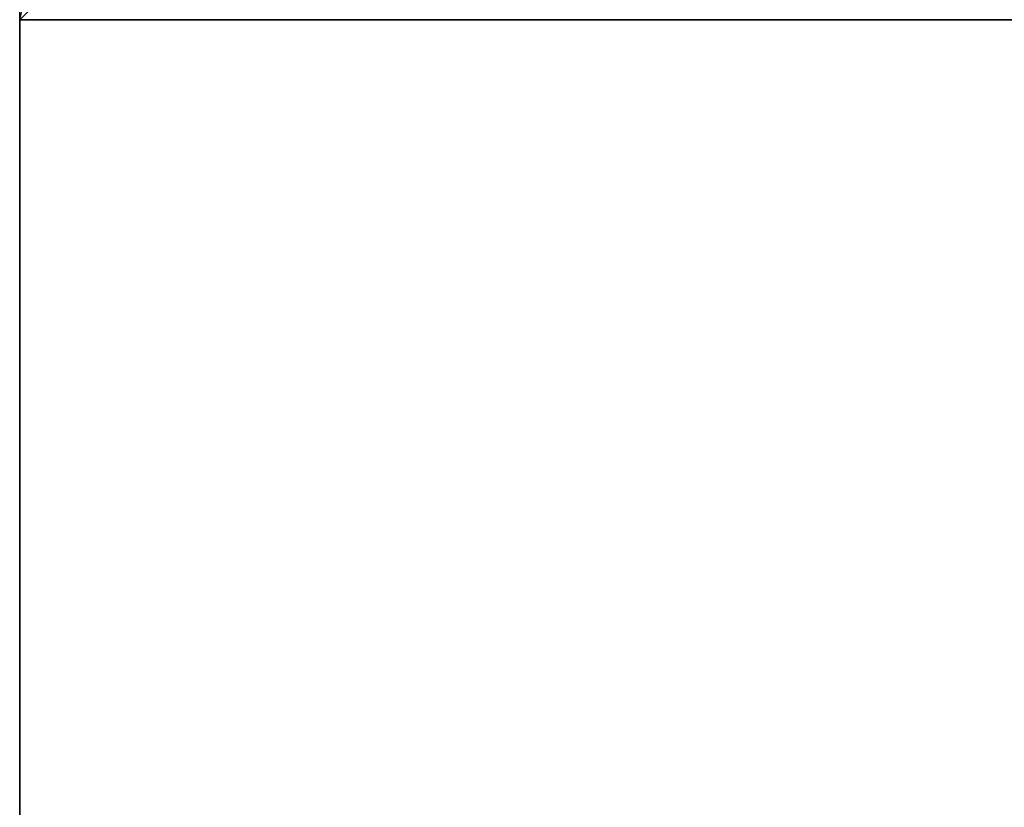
# Model space of a CAD drawing. Header units: millimetres. Extents: x -20752 to 25871, y -10337 to 36791.
# Tile 181 of 256: x 0 to 0.0996, y 239.0157 to 239.0954. Entities that reach past the tile are written whole.
import ezdxf

# ---------------------------------------------------------------- set-up
doc = ezdxf.new("R2010")
doc.units = ezdxf.units.MM
for name, color, linetype, lineweight in [('Top Dimensions', 4, 'Continuous', 35), ('Top Dimensions @ 0.01', 4, 'Continuous', 35), ('Top Dimensions @ 0.1', 4, 'Continuous', 35), ('Top Dimensions @ 1 (1)', 4, 'Continuous', 35), ('Top Dimensions @ 1 (2)', 4, 'Continuous', 35), ('Top Dimensions @ 10', 4, 'Continuous', 35), ('Top Dimensions @ 100', 4, 'Continuous', 35), ('Top Dimensions @ 12', 4, 'Continuous', 35), ('Top Dimensions @ 1536', 4, 'Continuous', 35), ('Top Dimensions @ 16 (1)', 4, 'Continuous', 35), ('Top Dimensions @ 192', 4, 'Continuous', 35), ('Top Dimensions @ 2 (1)', 4, 'Continuous', 35), ('Top Dimensions @ 20', 4, 'Continuous', 35), ('Top Dimensions @ 24', 4, 'Continuous', 35), ('Top Dimensions @ 30', 4, 'Continuous', 35), ('Top Dimensions @ 384', 4, 'Continuous', 35), ('Top Dimensions @ 4 (1)', 4, 'Continuous', 35), ('Top Dimensions @ 40', 4, 'Continuous', 35), ('Top Dimensions @ 48', 4, 'Continuous', 35), ('Top Dimensions @ 5', 4, 'Continuous', 35), ('Top Dimensions @ 768', 4, 'Continuous', 35), ('Top Dimensions @ 8 (1)', 4, 'Continuous', 35), ('Top Dimensions @ 96', 4, 'Continuous', 35), ('Track Leg Frames', 4, 'Continuous', 35), ('Workstation - Top', 4, 'Continuous', 35)]:
    doc.layers.add(name, color=color, linetype=linetype, lineweight=lineweight)
doc.styles.add('Arial-1.500', font='txt', dxfattribs={"height": 1.5})
doc.dimstyles.new('Dim-Style 5', dxfattribs={"dimtxt": 0.18, "dimasz": 1, "dimexe": 0.5, "dimexo": 0, "dimgap": 1, "dimtad": 1, "dimdec": 0, "dimzin": 0, "dimdsep": 46, "dimtxsty": 'Arial-1.500', "dimblk": 'OBLIQUE', "dimcen": 0.09, "dimclrd": 4, "dimclre": 4, "dimclrt": 4, "dimadec": 0, "dimazin": 0, "dimtfac": 1, "dimtdec": 4, "dimtmove": 0, "dimatfit": 1, "dimfxl": 1, "dimfxlon": 1, "dimtolj": 1, "dimtzin": 0, "dimlwd": 35, "dimlwe": 35, "dimarcsym": 0})

# ---------------------------------------------------------------- blocks, each defined once
blk = doc.blocks.new('_Oblique')
at = {"color": 0, "linetype": 'ByBlock', "lineweight": -2}
blk.add_line((-0.5, -0.5), (0.5, 0.5), dxfattribs=at)
blk = doc.blocks.new('*D134')
at = {"layer": 'Defpoints', "color": 0}
for p in [(0, 239.095351), (2400, 239.095351), (2400, 138.768197)]:
    blk.add_point(p, dxfattribs=at)
at = {"layer": 'Top Dimensions', "color": 4, "linetype": 'Continuous', "lineweight": 35}
for p, q in [((0, 139.768197), (0, 138.268197)), ((2400, 139.768197), (2400, 138.268197)), ((0, 138.768197), (2400, 138.768197))]:
    blk.add_line(p, q, dxfattribs=at)
at = {"layer": 'Top Dimensions', "color": 4, "lineweight": 35, "rotation": 180}
blk.add_blockref('_Oblique', (0, 138.768197), dxfattribs=at)
at = {"layer": 'Top Dimensions', "color": 4, "lineweight": 35}
blk.add_blockref('_Oblique', (2400, 138.768197), dxfattribs=at)
at = {"layer": 'Top Dimensions', "color": 4, "insert": (1200, 140.533947), "char_height": 1.5, "attachment_point": 5, "style": 'Arial-1.500'}
blk.add_mtext('\\A1;2400', dxfattribs=at)
blk = doc.blocks.new('*D135')
at = {"layer": 'Defpoints', "color": 0}
for p in [(0, 239.095351), (2400, 239.095351), (2400, 138.768197)]:
    blk.add_point(p, dxfattribs=at)
at = {"layer": 'Top Dimensions', "color": 4, "linetype": 'Continuous', "lineweight": 35}
for p, q in [((0, 150.768197), (0, 132.768197)), ((2400, 150.768197), (2400, 132.768197)), ((0, 138.768197), (2400, 138.768197))]:
    blk.add_line(p, q, dxfattribs=at)
at = {"layer": 'Top Dimensions', "color": 4, "lineweight": 35, "xscale": 12, "yscale": 12, "zscale": 12, "rotation": 180}
blk.add_blockref('_Oblique', (0, 138.768197), dxfattribs=at)
at = {"layer": 'Top Dimensions', "color": 4, "lineweight": 35, "xscale": 12, "yscale": 12, "zscale": 12}
blk.add_blockref('_Oblique', (2400, 138.768197), dxfattribs=at)
at = {"layer": 'Top Dimensions', "color": 4, "insert": (1200, 159.957197), "char_height": 18, "attachment_point": 5, "style": 'Arial-1.500'}
blk.add_mtext('\\A1;2400', dxfattribs=at)
blk = doc.blocks.new('*D136')
at = {"layer": 'Defpoints', "color": 0}
for p in [(0, 239.095351), (2400, 239.095351), (2400, 138.768197)]:
    blk.add_point(p, dxfattribs=at)
at = {"layer": 'Top Dimensions', "color": 4, "linetype": 'Continuous', "lineweight": 35}
for p, q in [((0, 139.768197), (0, 138.268197)), ((2400, 139.768197), (2400, 138.268197)), ((0, 138.768197), (2400, 138.768197))]:
    blk.add_line(p, q, dxfattribs=at)
at = {"layer": 'Top Dimensions', "color": 4, "lineweight": 35, "rotation": 180}
blk.add_blockref('_Oblique', (0, 138.768197), dxfattribs=at)
at = {"layer": 'Top Dimensions', "color": 4, "lineweight": 35}
blk.add_blockref('_Oblique', (2400, 138.768197), dxfattribs=at)
at = {"layer": 'Top Dimensions', "color": 4, "insert": (1200, 140.533947), "char_height": 1.5, "attachment_point": 5, "style": 'Arial-1.500'}
blk.add_mtext('\\A1;2400', dxfattribs=at)
blk = doc.blocks.new('*D137')
at = {"layer": 'Defpoints', "color": 0}
for p in [(0, 239.095351), (2400, 239.095351), (2400, 138.768197)]:
    blk.add_point(p, dxfattribs=at)
at = {"layer": 'Top Dimensions', "color": 4, "linetype": 'Continuous', "lineweight": 35}
for p, q in [((0, 146.768197), (0, 134.768197)), ((2400, 146.768197), (2400, 134.768197)), ((0, 138.768197), (2400, 138.768197))]:
    blk.add_line(p, q, dxfattribs=at)
at = {"layer": 'Top Dimensions', "color": 4, "lineweight": 35, "xscale": 8, "yscale": 8, "zscale": 8, "rotation": 180}
blk.add_blockref('_Oblique', (0, 138.768197), dxfattribs=at)
at = {"layer": 'Top Dimensions', "color": 4, "lineweight": 35, "xscale": 8, "yscale": 8, "zscale": 8}
blk.add_blockref('_Oblique', (2400, 138.768197), dxfattribs=at)
at = {"layer": 'Top Dimensions', "color": 4, "insert": (1200, 152.894197), "char_height": 12, "attachment_point": 5, "style": 'Arial-1.500'}
blk.add_mtext('\\A1;2400', dxfattribs=at)
blk = doc.blocks.new('*D138')
at = {"layer": 'Defpoints', "color": 0}
for p in [(0, 239.095351), (2400, 239.095351), (2400, 138.768197)]:
    blk.add_point(p, dxfattribs=at)
at = {"layer": 'Top Dimensions', "color": 4, "linetype": 'Continuous', "lineweight": 35}
for p, q in [((0, 239.095351), (0, -629.231803)), ((2400, 239.095351), (2400, -629.231803)), ((0, 138.768197), (-1536, 138.768197)), ((0, 138.768197), (2400, 138.768197)), ((2400, 138.768197), (13910.784, 138.768197))]:
    blk.add_line(p, q, dxfattribs=at)
at = {"layer": 'Top Dimensions', "color": 4, "lineweight": 35, "xscale": 1536, "yscale": 1536, "zscale": 1536}
blk.add_blockref('_Oblique', (0, 138.768197), dxfattribs=at)
at = {"layer": 'Top Dimensions', "color": 4, "lineweight": 35, "xscale": 1536, "yscale": 1536, "zscale": 1536, "rotation": 180}
blk.add_blockref('_Oblique', (2400, 138.768197), dxfattribs=at)
at = {"layer": 'Top Dimensions', "color": 4, "insert": (10459.392, 2850.960197), "char_height": 2304, "attachment_point": 5, "style": 'Arial-1.500'}
blk.add_mtext('\\A1;2400', dxfattribs=at)
blk = doc.blocks.new('*D139')
at = {"layer": 'Defpoints', "color": 0}
for p in [(0, 239.095351), (2400, 239.095351), (2400, 138.768197)]:
    blk.add_point(p, dxfattribs=at)
at = {"layer": 'Top Dimensions', "color": 4, "linetype": 'Continuous', "lineweight": 35}
for p, q in [((0, 239.095351), (0, 42.768197)), ((2400, 239.095351), (2400, 42.768197)), ((0, 138.768197), (2400, 138.768197))]:
    blk.add_line(p, q, dxfattribs=at)
at = {"layer": 'Top Dimensions', "color": 4, "lineweight": 35, "xscale": 192, "yscale": 192, "zscale": 192, "rotation": 180}
blk.add_blockref('_Oblique', (0, 138.768197), dxfattribs=at)
at = {"layer": 'Top Dimensions', "color": 4, "lineweight": 35, "xscale": 192, "yscale": 192, "zscale": 192}
blk.add_blockref('_Oblique', (2400, 138.768197), dxfattribs=at)
at = {"layer": 'Top Dimensions', "color": 4, "insert": (1200, 477.792197), "char_height": 288, "attachment_point": 5, "style": 'Arial-1.500'}
blk.add_mtext('\\A1;2400', dxfattribs=at)
blk = doc.blocks.new('*D140')
at = {"layer": 'Defpoints', "color": 0}
for p in [(0, 239.095351), (2400, 239.095351), (2400, 138.768197)]:
    blk.add_point(p, dxfattribs=at)
at = {"layer": 'Top Dimensions', "color": 4, "linetype": 'Continuous', "lineweight": 35}
for p, q in [((0, 162.768197), (0, 126.768197)), ((2400, 162.768197), (2400, 126.768197)), ((0, 138.768197), (2400, 138.768197))]:
    blk.add_line(p, q, dxfattribs=at)
at = {"layer": 'Top Dimensions', "color": 4, "lineweight": 35, "xscale": 24, "yscale": 24, "zscale": 24, "rotation": 180}
blk.add_blockref('_Oblique', (0, 138.768197), dxfattribs=at)
at = {"layer": 'Top Dimensions', "color": 4, "lineweight": 35, "xscale": 24, "yscale": 24, "zscale": 24}
blk.add_blockref('_Oblique', (2400, 138.768197), dxfattribs=at)
at = {"layer": 'Top Dimensions', "color": 4, "insert": (1200, 181.146197), "char_height": 36, "attachment_point": 5, "style": 'Arial-1.500'}
blk.add_mtext('\\A1;2400', dxfattribs=at)
blk = doc.blocks.new('*D141')
at = {"layer": 'Defpoints', "color": 0}
for p in [(0, 239.095351), (2400, 239.095351), (2400, 138.768197)]:
    blk.add_point(p, dxfattribs=at)
at = {"layer": 'Top Dimensions', "color": 4, "linetype": 'Continuous', "lineweight": 35}
for p, q in [((0, 239.095351), (0, -53.231803)), ((2400, 239.095351), (2400, -53.231803)), ((0, 138.768197), (-384, 138.768197)), ((0, 138.768197), (2400, 138.768197)), ((2400, 138.768197), (5277.696, 138.768197))]:
    blk.add_line(p, q, dxfattribs=at)
at = {"layer": 'Top Dimensions', "color": 4, "lineweight": 35, "xscale": 384, "yscale": 384, "zscale": 384}
blk.add_blockref('_Oblique', (0, 138.768197), dxfattribs=at)
at = {"layer": 'Top Dimensions', "color": 4, "lineweight": 35, "xscale": 384, "yscale": 384, "zscale": 384, "rotation": 180}
blk.add_blockref('_Oblique', (2400, 138.768197), dxfattribs=at)
at = {"layer": 'Top Dimensions', "color": 4, "insert": (4414.848, 816.816197), "char_height": 576, "attachment_point": 5, "style": 'Arial-1.500'}
blk.add_mtext('\\A1;2400', dxfattribs=at)
blk = doc.blocks.new('*D142')
at = {"layer": 'Defpoints', "color": 0}
for p in [(0, 239.095351), (2400, 239.095351), (2400, 138.768197)]:
    blk.add_point(p, dxfattribs=at)
at = {"layer": 'Top Dimensions', "color": 4, "linetype": 'Continuous', "lineweight": 35}
for p, q in [((0, 186.768197), (0, 114.768197)), ((2400, 186.768197), (2400, 114.768197)), ((0, 138.768197), (2400, 138.768197))]:
    blk.add_line(p, q, dxfattribs=at)
at = {"layer": 'Top Dimensions', "color": 4, "lineweight": 35, "xscale": 48, "yscale": 48, "zscale": 48, "rotation": 180}
blk.add_blockref('_Oblique', (0, 138.768197), dxfattribs=at)
at = {"layer": 'Top Dimensions', "color": 4, "lineweight": 35, "xscale": 48, "yscale": 48, "zscale": 48}
blk.add_blockref('_Oblique', (2400, 138.768197), dxfattribs=at)
at = {"layer": 'Top Dimensions', "color": 4, "insert": (1200, 223.524197), "char_height": 72, "attachment_point": 5, "style": 'Arial-1.500'}
blk.add_mtext('\\A1;2400', dxfattribs=at)
blk = doc.blocks.new('*D143')
at = {"layer": 'Defpoints', "color": 0}
for p in [(0, 239.095351), (2400, 239.095351), (2400, 138.768197)]:
    blk.add_point(p, dxfattribs=at)
at = {"layer": 'Top Dimensions', "color": 4, "linetype": 'Continuous', "lineweight": 35}
for p, q in [((0, 239.095351), (0, -245.231803)), ((2400, 239.095351), (2400, -245.231803)), ((0, 138.768197), (-768, 138.768197)), ((0, 138.768197), (2400, 138.768197)), ((2400, 138.768197), (8155.392, 138.768197))]:
    blk.add_line(p, q, dxfattribs=at)
at = {"layer": 'Top Dimensions', "color": 4, "lineweight": 35, "xscale": 768, "yscale": 768, "zscale": 768}
blk.add_blockref('_Oblique', (0, 138.768197), dxfattribs=at)
at = {"layer": 'Top Dimensions', "color": 4, "lineweight": 35, "xscale": 768, "yscale": 768, "zscale": 768, "rotation": 180}
blk.add_blockref('_Oblique', (2400, 138.768197), dxfattribs=at)
at = {"layer": 'Top Dimensions', "color": 4, "insert": (6429.696, 1494.864197), "char_height": 1152, "attachment_point": 5, "style": 'Arial-1.500'}
blk.add_mtext('\\A1;2400', dxfattribs=at)
blk = doc.blocks.new('*D144')
at = {"layer": 'Defpoints', "color": 0}
for p in [(0, 239.095351), (2400, 239.095351), (2400, 138.768197)]:
    blk.add_point(p, dxfattribs=at)
at = {"layer": 'Top Dimensions', "color": 4, "linetype": 'Continuous', "lineweight": 35}
for p, q in [((0, 234.768197), (0, 90.768197)), ((2400, 234.768197), (2400, 90.768197)), ((0, 138.768197), (2400, 138.768197))]:
    blk.add_line(p, q, dxfattribs=at)
at = {"layer": 'Top Dimensions', "color": 4, "lineweight": 35, "xscale": 96, "yscale": 96, "zscale": 96, "rotation": 180}
blk.add_blockref('_Oblique', (0, 138.768197), dxfattribs=at)
at = {"layer": 'Top Dimensions', "color": 4, "lineweight": 35, "xscale": 96, "yscale": 96, "zscale": 96}
blk.add_blockref('_Oblique', (2400, 138.768197), dxfattribs=at)
at = {"layer": 'Top Dimensions', "color": 4, "insert": (1200, 308.280197), "char_height": 144, "attachment_point": 5, "style": 'Arial-1.500'}
blk.add_mtext('\\A1;2400', dxfattribs=at)
blk = doc.blocks.new('*D145')
at = {"layer": 'Defpoints', "color": 0}
for p in [(0, 239.095351), (2400, 239.095351), (2400, 138.768197)]:
    blk.add_point(p, dxfattribs=at)
at = {"layer": 'Top Dimensions', "color": 4, "linetype": 'Continuous', "lineweight": 35}
for p, q in [((0, 138.778197), (0, 138.763197)), ((2400, 138.778197), (2400, 138.763197)), ((0, 138.768197), (2400, 138.768197))]:
    blk.add_line(p, q, dxfattribs=at)
at = {"layer": 'Top Dimensions', "color": 4, "lineweight": 35, "xscale": 0.01, "yscale": 0.01, "zscale": 0.01, "rotation": 180}
blk.add_blockref('_Oblique', (0, 138.768197), dxfattribs=at)
at = {"layer": 'Top Dimensions', "color": 4, "lineweight": 35, "xscale": 0.01, "yscale": 0.01, "zscale": 0.01}
blk.add_blockref('_Oblique', (2400, 138.768197), dxfattribs=at)
at = {"layer": 'Top Dimensions', "color": 4, "insert": (1200, 138.785855), "char_height": 0.015, "attachment_point": 5, "style": 'Arial-1.500'}
blk.add_mtext('\\A1;2400', dxfattribs=at)
blk = doc.blocks.new('*D146')
at = {"layer": 'Defpoints', "color": 0}
for p in [(0, 239.095351), (2400, 239.095351), (2400, 138.768197)]:
    blk.add_point(p, dxfattribs=at)
at = {"layer": 'Top Dimensions', "color": 4, "linetype": 'Continuous', "lineweight": 35}
for p, q in [((0, 138.868197), (0, 138.718197)), ((2400, 138.868197), (2400, 138.718197)), ((0, 138.768197), (2400, 138.768197))]:
    blk.add_line(p, q, dxfattribs=at)
at = {"layer": 'Top Dimensions', "color": 4, "lineweight": 35, "xscale": 0.1, "yscale": 0.1, "zscale": 0.1, "rotation": 180}
blk.add_blockref('_Oblique', (0, 138.768197), dxfattribs=at)
at = {"layer": 'Top Dimensions', "color": 4, "lineweight": 35, "xscale": 0.1, "yscale": 0.1, "zscale": 0.1}
blk.add_blockref('_Oblique', (2400, 138.768197), dxfattribs=at)
at = {"layer": 'Top Dimensions', "color": 4, "insert": (1200, 138.944772), "char_height": 0.15, "attachment_point": 5, "style": 'Arial-1.500'}
blk.add_mtext('\\A1;2400', dxfattribs=at)
blk = doc.blocks.new('*D147')
at = {"layer": 'Defpoints', "color": 0}
for p in [(0, 239.095351), (2400, 239.095351), (2400, 138.768197)]:
    blk.add_point(p, dxfattribs=at)
at = {"layer": 'Top Dimensions', "color": 4, "linetype": 'Continuous', "lineweight": 35}
for p, q in [((0, 148.768197), (0, 133.768197)), ((2400, 148.768197), (2400, 133.768197)), ((0, 138.768197), (2400, 138.768197))]:
    blk.add_line(p, q, dxfattribs=at)
at = {"layer": 'Top Dimensions', "color": 4, "lineweight": 35, "xscale": 10, "yscale": 10, "zscale": 10, "rotation": 180}
blk.add_blockref('_Oblique', (0, 138.768197), dxfattribs=at)
at = {"layer": 'Top Dimensions', "color": 4, "lineweight": 35, "xscale": 10, "yscale": 10, "zscale": 10}
blk.add_blockref('_Oblique', (2400, 138.768197), dxfattribs=at)
at = {"layer": 'Top Dimensions', "color": 4, "insert": (1200, 156.425697), "char_height": 15, "attachment_point": 5, "style": 'Arial-1.500'}
blk.add_mtext('\\A1;2400', dxfattribs=at)
blk = doc.blocks.new('*D148')
at = {"layer": 'Defpoints', "color": 0}
for p in [(0, 239.095351), (2400, 239.095351), (2400, 138.768197)]:
    blk.add_point(p, dxfattribs=at)
at = {"layer": 'Top Dimensions', "color": 4, "linetype": 'Continuous', "lineweight": 35}
for p, q in [((0, 238.768197), (0, 88.768197)), ((2400, 238.768197), (2400, 88.768197)), ((0, 138.768197), (2400, 138.768197))]:
    blk.add_line(p, q, dxfattribs=at)
at = {"layer": 'Top Dimensions', "color": 4, "lineweight": 35, "xscale": 100, "yscale": 100, "zscale": 100, "rotation": 180}
blk.add_blockref('_Oblique', (0, 138.768197), dxfattribs=at)
at = {"layer": 'Top Dimensions', "color": 4, "lineweight": 35, "xscale": 100, "yscale": 100, "zscale": 100}
blk.add_blockref('_Oblique', (2400, 138.768197), dxfattribs=at)
at = {"layer": 'Top Dimensions', "color": 4, "insert": (1200, 315.343197), "char_height": 150, "attachment_point": 5, "style": 'Arial-1.500'}
blk.add_mtext('\\A1;2400', dxfattribs=at)
blk = doc.blocks.new('*D149')
at = {"layer": 'Defpoints', "color": 0}
for p in [(0, 239.095351), (2400, 239.095351), (2400, 138.768197)]:
    blk.add_point(p, dxfattribs=at)
at = {"layer": 'Top Dimensions', "color": 4, "linetype": 'Continuous', "lineweight": 35}
for p, q in [((0, 154.768197), (0, 130.768197)), ((2400, 154.768197), (2400, 130.768197)), ((0, 138.768197), (2400, 138.768197))]:
    blk.add_line(p, q, dxfattribs=at)
at = {"layer": 'Top Dimensions', "color": 4, "lineweight": 35, "xscale": 16, "yscale": 16, "zscale": 16, "rotation": 180}
blk.add_blockref('_Oblique', (0, 138.768197), dxfattribs=at)
at = {"layer": 'Top Dimensions', "color": 4, "lineweight": 35, "xscale": 16, "yscale": 16, "zscale": 16}
blk.add_blockref('_Oblique', (2400, 138.768197), dxfattribs=at)
at = {"layer": 'Top Dimensions', "color": 4, "insert": (1200, 167.020197), "char_height": 24, "attachment_point": 5, "style": 'Arial-1.500'}
blk.add_mtext('\\A1;2400', dxfattribs=at)
blk = doc.blocks.new('*D150')
at = {"layer": 'Defpoints', "color": 0}
for p in [(0, 239.095351), (2400, 239.095351), (2400, 138.768197)]:
    blk.add_point(p, dxfattribs=at)
at = {"layer": 'Top Dimensions', "color": 4, "linetype": 'Continuous', "lineweight": 35}
for p, q in [((0, 140.768197), (0, 137.768197)), ((2400, 140.768197), (2400, 137.768197)), ((0, 138.768197), (2400, 138.768197))]:
    blk.add_line(p, q, dxfattribs=at)
at = {"layer": 'Top Dimensions', "color": 4, "lineweight": 35, "xscale": 2, "yscale": 2, "zscale": 2, "rotation": 180}
blk.add_blockref('_Oblique', (0, 138.768197), dxfattribs=at)
at = {"layer": 'Top Dimensions', "color": 4, "lineweight": 35, "xscale": 2, "yscale": 2, "zscale": 2}
blk.add_blockref('_Oblique', (2400, 138.768197), dxfattribs=at)
at = {"layer": 'Top Dimensions', "color": 4, "insert": (1200, 142.299697), "char_height": 3, "attachment_point": 5, "style": 'Arial-1.500'}
blk.add_mtext('\\A1;2400', dxfattribs=at)
blk = doc.blocks.new('*D151')
at = {"layer": 'Defpoints', "color": 0}
for p in [(0, 239.095351), (2400, 239.095351), (2400, 138.768197)]:
    blk.add_point(p, dxfattribs=at)
at = {"layer": 'Top Dimensions', "color": 4, "linetype": 'Continuous', "lineweight": 35}
for p, q in [((0, 158.768197), (0, 128.768197)), ((2400, 158.768197), (2400, 128.768197)), ((0, 138.768197), (2400, 138.768197))]:
    blk.add_line(p, q, dxfattribs=at)
at = {"layer": 'Top Dimensions', "color": 4, "lineweight": 35, "xscale": 20, "yscale": 20, "zscale": 20, "rotation": 180}
blk.add_blockref('_Oblique', (0, 138.768197), dxfattribs=at)
at = {"layer": 'Top Dimensions', "color": 4, "lineweight": 35, "xscale": 20, "yscale": 20, "zscale": 20}
blk.add_blockref('_Oblique', (2400, 138.768197), dxfattribs=at)
at = {"layer": 'Top Dimensions', "color": 4, "insert": (1200, 174.083197), "char_height": 30, "attachment_point": 5, "style": 'Arial-1.500'}
blk.add_mtext('\\A1;2400', dxfattribs=at)
blk = doc.blocks.new('*D152')
at = {"layer": 'Defpoints', "color": 0}
for p in [(0, 239.095351), (2400, 239.095351), (2400, 138.768197)]:
    blk.add_point(p, dxfattribs=at)
at = {"layer": 'Top Dimensions', "color": 4, "linetype": 'Continuous', "lineweight": 35}
for p, q in [((0, 168.768197), (0, 123.768197)), ((2400, 168.768197), (2400, 123.768197)), ((0, 138.768197), (2400, 138.768197))]:
    blk.add_line(p, q, dxfattribs=at)
at = {"layer": 'Top Dimensions', "color": 4, "lineweight": 35, "xscale": 30, "yscale": 30, "zscale": 30, "rotation": 180}
blk.add_blockref('_Oblique', (0, 138.768197), dxfattribs=at)
at = {"layer": 'Top Dimensions', "color": 4, "lineweight": 35, "xscale": 30, "yscale": 30, "zscale": 30}
blk.add_blockref('_Oblique', (2400, 138.768197), dxfattribs=at)
at = {"layer": 'Top Dimensions', "color": 4, "insert": (1200, 191.740697), "char_height": 45, "attachment_point": 5, "style": 'Arial-1.500'}
blk.add_mtext('\\A1;2400', dxfattribs=at)
blk = doc.blocks.new('*D153')
at = {"layer": 'Defpoints', "color": 0}
for p in [(0, 239.095351), (2400, 239.095351), (2400, 138.768197)]:
    blk.add_point(p, dxfattribs=at)
at = {"layer": 'Top Dimensions', "color": 4, "linetype": 'Continuous', "lineweight": 35}
for p, q in [((0, 142.768197), (0, 136.768197)), ((2400, 142.768197), (2400, 136.768197)), ((0, 138.768197), (2400, 138.768197))]:
    blk.add_line(p, q, dxfattribs=at)
at = {"layer": 'Top Dimensions', "color": 4, "lineweight": 35, "xscale": 4, "yscale": 4, "zscale": 4, "rotation": 180}
blk.add_blockref('_Oblique', (0, 138.768197), dxfattribs=at)
at = {"layer": 'Top Dimensions', "color": 4, "lineweight": 35, "xscale": 4, "yscale": 4, "zscale": 4}
blk.add_blockref('_Oblique', (2400, 138.768197), dxfattribs=at)
at = {"layer": 'Top Dimensions', "color": 4, "insert": (1200, 145.831197), "char_height": 6, "attachment_point": 5, "style": 'Arial-1.500'}
blk.add_mtext('\\A1;2400', dxfattribs=at)
blk = doc.blocks.new('*D154')
at = {"layer": 'Defpoints', "color": 0}
for p in [(0, 239.095351), (2400, 239.095351), (2400, 138.768197)]:
    blk.add_point(p, dxfattribs=at)
at = {"layer": 'Top Dimensions', "color": 4, "linetype": 'Continuous', "lineweight": 35}
for p, q in [((0, 178.768197), (0, 118.768197)), ((2400, 178.768197), (2400, 118.768197)), ((0, 138.768197), (2400, 138.768197))]:
    blk.add_line(p, q, dxfattribs=at)
at = {"layer": 'Top Dimensions', "color": 4, "lineweight": 35, "xscale": 40, "yscale": 40, "zscale": 40, "rotation": 180}
blk.add_blockref('_Oblique', (0, 138.768197), dxfattribs=at)
at = {"layer": 'Top Dimensions', "color": 4, "lineweight": 35, "xscale": 40, "yscale": 40, "zscale": 40}
blk.add_blockref('_Oblique', (2400, 138.768197), dxfattribs=at)
at = {"layer": 'Top Dimensions', "color": 4, "insert": (1200, 209.398197), "char_height": 60, "attachment_point": 5, "style": 'Arial-1.500'}
blk.add_mtext('\\A1;2400', dxfattribs=at)
blk = doc.blocks.new('*D155')
at = {"layer": 'Defpoints', "color": 0}
for p in [(0, 239.095351), (2400, 239.095351), (2400, 138.768197)]:
    blk.add_point(p, dxfattribs=at)
at = {"layer": 'Top Dimensions', "color": 4, "linetype": 'Continuous', "lineweight": 35}
for p, q in [((0, 143.768197), (0, 136.268197)), ((2400, 143.768197), (2400, 136.268197)), ((0, 138.768197), (2400, 138.768197))]:
    blk.add_line(p, q, dxfattribs=at)
at = {"layer": 'Top Dimensions', "color": 4, "lineweight": 35, "xscale": 5, "yscale": 5, "zscale": 5, "rotation": 180}
blk.add_blockref('_Oblique', (0, 138.768197), dxfattribs=at)
at = {"layer": 'Top Dimensions', "color": 4, "lineweight": 35, "xscale": 5, "yscale": 5, "zscale": 5}
blk.add_blockref('_Oblique', (2400, 138.768197), dxfattribs=at)
at = {"layer": 'Top Dimensions', "color": 4, "insert": (1200, 147.596947), "char_height": 7.5, "attachment_point": 5, "style": 'Arial-1.500'}
blk.add_mtext('\\A1;2400', dxfattribs=at)
blk = doc.blocks.new('*U1194')
at = {"layer": 'Top Dimensions @ 0.01'}
dim = blk.add_linear_dim(base=(2400, 138.768197), p1=(0, 239.095351), p2=(2400, 239.095351), dimstyle='Dim-Style 5', override={"dimscale": 0.01}, dxfattribs=at)
dim.commit()
dim.dimension.update_dxf_attribs({"geometry": '*D145', "text_midpoint": (1200, 138.785855)})
at = {"layer": 'Top Dimensions @ 0.1'}
dim = blk.add_linear_dim(base=(2400, 138.768197), p1=(0, 239.095351), p2=(2400, 239.095351), dimstyle='Dim-Style 5', override={"dimscale": 0.1}, dxfattribs=at)
dim.commit()
dim.dimension.update_dxf_attribs({"geometry": '*D146', "text_midpoint": (1200, 138.944772)})
at = {"layer": 'Top Dimensions @ 1 (1)'}
dim = blk.add_linear_dim(base=(2400, 138.768197), p1=(0, 239.095351), p2=(2400, 239.095351), dimstyle='Dim-Style 5', override={"dimscale": 1}, dxfattribs=at)
dim.commit()
dim.dimension.update_dxf_attribs({"geometry": '*D134', "text_midpoint": (1200, 140.533947)})
dim = blk.add_linear_dim(base=(2400, 138.768197), p1=(0, 239.095351), p2=(2400, 239.095351), dimstyle='Dim-Style 5', override={"dimscale": 1}, dxfattribs=at)
dim.commit()
dim.dimension.update_dxf_attribs({"geometry": '*D134', "text_midpoint": (1200, 140.533947)})
at = {"layer": 'Top Dimensions @ 1 (2)'}
dim = blk.add_linear_dim(base=(2400, 138.768197), p1=(0, 239.095351), p2=(2400, 239.095351), dimstyle='Dim-Style 5', override={"dimscale": 1}, dxfattribs=at)
dim.commit()
dim.dimension.update_dxf_attribs({"geometry": '*D136', "text_midpoint": (1200, 140.533947)})
at = {"layer": 'Top Dimensions @ 10'}
dim = blk.add_linear_dim(base=(2400, 138.768197), p1=(0, 239.095351), p2=(2400, 239.095351), dimstyle='Dim-Style 5', override={"dimscale": 10}, dxfattribs=at)
dim.commit()
dim.dimension.update_dxf_attribs({"geometry": '*D147', "text_midpoint": (1200, 156.425697)})
at = {"layer": 'Top Dimensions @ 100'}
dim = blk.add_linear_dim(base=(2400, 138.768197), p1=(0, 239.095351), p2=(2400, 239.095351), dimstyle='Dim-Style 5', override={"dimscale": 100}, dxfattribs=at)
dim.commit()
dim.dimension.update_dxf_attribs({"geometry": '*D148', "text_midpoint": (1200, 315.343197)})
at = {"layer": 'Top Dimensions @ 12'}
dim = blk.add_linear_dim(base=(2400, 138.768197), p1=(0, 239.095351), p2=(2400, 239.095351), dimstyle='Dim-Style 5', override={"dimscale": 12}, dxfattribs=at)
dim.commit()
dim.dimension.update_dxf_attribs({"geometry": '*D135', "text_midpoint": (1200, 159.957197)})
at = {"layer": 'Top Dimensions @ 1536'}
dim = blk.add_linear_dim(base=(2400, 138.768197), p1=(0, 239.095351), p2=(2400, 239.095351), dimstyle='Dim-Style 5', override={"dimscale": 1536}, dxfattribs=at)
dim.commit()
dim.dimension.update_dxf_attribs({"geometry": '*D138', "text_midpoint": (10459.392, 2850.960197)})
at = {"layer": 'Top Dimensions @ 16 (1)'}
dim = blk.add_linear_dim(base=(2400, 138.768197), p1=(0, 239.095351), p2=(2400, 239.095351), dimstyle='Dim-Style 5', override={"dimscale": 16}, dxfattribs=at)
dim.commit()
dim.dimension.update_dxf_attribs({"geometry": '*D149', "text_midpoint": (1200, 167.020197)})
at = {"layer": 'Top Dimensions @ 192'}
dim = blk.add_linear_dim(base=(2400, 138.768197), p1=(0, 239.095351), p2=(2400, 239.095351), dimstyle='Dim-Style 5', override={"dimscale": 192}, dxfattribs=at)
dim.commit()
dim.dimension.update_dxf_attribs({"geometry": '*D139', "text_midpoint": (1200, 477.792197)})
at = {"layer": 'Top Dimensions @ 2 (1)'}
dim = blk.add_linear_dim(base=(2400, 138.768197), p1=(0, 239.095351), p2=(2400, 239.095351), dimstyle='Dim-Style 5', override={"dimscale": 2}, dxfattribs=at)
dim.commit()
dim.dimension.update_dxf_attribs({"geometry": '*D150', "text_midpoint": (1200, 142.299697)})
at = {"layer": 'Top Dimensions @ 20'}
dim = blk.add_linear_dim(base=(2400, 138.768197), p1=(0, 239.095351), p2=(2400, 239.095351), dimstyle='Dim-Style 5', override={"dimscale": 20}, dxfattribs=at)
dim.commit()
dim.dimension.update_dxf_attribs({"geometry": '*D151', "text_midpoint": (1200, 174.083197)})
at = {"layer": 'Top Dimensions @ 24'}
dim = blk.add_linear_dim(base=(2400, 138.768197), p1=(0, 239.095351), p2=(2400, 239.095351), dimstyle='Dim-Style 5', override={"dimscale": 24}, dxfattribs=at)
dim.commit()
dim.dimension.update_dxf_attribs({"geometry": '*D140', "text_midpoint": (1200, 181.146197)})
at = {"layer": 'Top Dimensions @ 30'}
dim = blk.add_linear_dim(base=(2400, 138.768197), p1=(0, 239.095351), p2=(2400, 239.095351), dimstyle='Dim-Style 5', override={"dimscale": 30}, dxfattribs=at)
dim.commit()
dim.dimension.update_dxf_attribs({"geometry": '*D152', "text_midpoint": (1200, 191.740697)})
at = {"layer": 'Top Dimensions @ 384'}
dim = blk.add_linear_dim(base=(2400, 138.768197), p1=(0, 239.095351), p2=(2400, 239.095351), dimstyle='Dim-Style 5', override={"dimscale": 384}, dxfattribs=at)
dim.commit()
dim.dimension.update_dxf_attribs({"geometry": '*D141', "text_midpoint": (4414.848, 816.816197)})
at = {"layer": 'Top Dimensions @ 4 (1)'}
dim = blk.add_linear_dim(base=(2400, 138.768197), p1=(0, 239.095351), p2=(2400, 239.095351), dimstyle='Dim-Style 5', override={"dimscale": 4}, dxfattribs=at)
dim.commit()
dim.dimension.update_dxf_attribs({"geometry": '*D153', "text_midpoint": (1200, 145.831197)})
at = {"layer": 'Top Dimensions @ 40'}
dim = blk.add_linear_dim(base=(2400, 138.768197), p1=(0, 239.095351), p2=(2400, 239.095351), dimstyle='Dim-Style 5', override={"dimscale": 40}, dxfattribs=at)
dim.commit()
dim.dimension.update_dxf_attribs({"geometry": '*D154', "text_midpoint": (1200, 209.398197)})
at = {"layer": 'Top Dimensions @ 48'}
dim = blk.add_linear_dim(base=(2400, 138.768197), p1=(0, 239.095351), p2=(2400, 239.095351), dimstyle='Dim-Style 5', override={"dimscale": 48}, dxfattribs=at)
dim.commit()
dim.dimension.update_dxf_attribs({"geometry": '*D142', "text_midpoint": (1200, 223.524197)})
at = {"layer": 'Top Dimensions @ 5'}
dim = blk.add_linear_dim(base=(2400, 138.768197), p1=(0, 239.095351), p2=(2400, 239.095351), dimstyle='Dim-Style 5', override={"dimscale": 5}, dxfattribs=at)
dim.commit()
dim.dimension.update_dxf_attribs({"geometry": '*D155', "text_midpoint": (1200, 147.596947)})
at = {"layer": 'Top Dimensions @ 768'}
dim = blk.add_linear_dim(base=(2400, 138.768197), p1=(0, 239.095351), p2=(2400, 239.095351), dimstyle='Dim-Style 5', override={"dimscale": 768}, dxfattribs=at)
dim.commit()
dim.dimension.update_dxf_attribs({"geometry": '*D143', "text_midpoint": (6429.696, 1494.864197)})
at = {"layer": 'Top Dimensions @ 8 (1)'}
dim = blk.add_linear_dim(base=(2400, 138.768197), p1=(0, 239.095351), p2=(2400, 239.095351), dimstyle='Dim-Style 5', override={"dimscale": 8}, dxfattribs=at)
dim.commit()
dim.dimension.update_dxf_attribs({"geometry": '*D137', "text_midpoint": (1200, 152.894197)})
at = {"layer": 'Top Dimensions @ 96'}
dim = blk.add_linear_dim(base=(2400, 138.768197), p1=(0, 239.095351), p2=(2400, 239.095351), dimstyle='Dim-Style 5', override={"dimscale": 96}, dxfattribs=at)
dim.commit()
dim.dimension.update_dxf_attribs({"geometry": '*D144', "text_midpoint": (1200, 308.280197)})

msp = doc.modelspace()

# ---------------------------------------------------------------- block references
at = {"layer": 'Top Dimensions'}
msp.add_blockref('*U1194', (0, 0), dxfattribs=at)

# ---------------------------------------------------------------- meshes
at = {"layer": 'Track Leg Frames', "color": 6, "lineweight": 9}
mesh = msp.add_polyface(dxfattribs=at)
corners = [(48, 241.095351, 683.5), (41.25, 389.095351, 683.5), (48, 1437.095351, 683.5), (35.75, 389.095351, 683.5), (2, 241.095351, 683.5), (2, 1437.095351, 683.5), (39.552379, 836.554682, 683.5), (40.444544, 837.150807, 683.5), (40.444544, 391.039895, 683.5), (41.040669, 838.042972, 683.5), (41.040669, 390.14773, 683.5), (41.25, 839.095351, 683.5), (37.447621, 836.554682, 683.5), (38.5, 836.345351, 683.5), (38.5, 391.845351, 683.5), (36.555456, 391.039895, 683.5), (36.555456, 837.150807, 683.5), (35.959331, 390.14773, 683.5), (35.959331, 838.042972, 683.5), (35.75, 839.095351, 683.5), (50, 1439.095351, 685.5), (41.25, 389.095351, 685.5), (50, 239.095351, 685.5), (35.75, 839.095351, 685.5), (35.75, 389.095351, 685.5), (35.959331, 838.042972, 685.5), (35.959331, 390.14773, 685.5), (36.555456, 837.150807, 685.5), (36.555456, 391.039895, 685.5), (37.447621, 836.554682, 685.5), (41.040669, 390.14773, 685.5), (41.25, 839.095351, 685.5), (41.040669, 838.042972, 685.5), (40.444544, 391.039895, 685.5), (40.444544, 837.150807, 685.5), (39.552379, 836.554682, 685.5), (38.5, 836.345351, 685.5), (38.5, 391.845351, 685.5), (39.552379, 391.63602, 685.5), (0, 239.095351, 685.5), (0, 1439.095351, 685.5), (48, 1391.095351, 637.5), (41.25, 839.095351, 637.5), (48, 287.095351, 637.5), (41.040669, 838.042972, 637.5), (40.444544, 837.150807, 637.5), (39.552379, 836.554682, 637.5), (38.5, 836.345351, 637.5), (37.447621, 836.554682, 637.5), (36.555456, 837.150807, 637.5), (35.959331, 838.042972, 637.5), (35.75, 839.095351, 637.5), (2, 1391.095351, 637.5), (2, 287.095351, 637.5), (50, 1389.095351, 635.5), (50, 289.095351, 635.5), (41.25, 839.095351, 635.5), (35.75, 839.095351, 635.5), (0, 289.095351, 635.5), (35.959331, 838.042972, 635.5), (36.555456, 837.150807, 635.5), (37.447621, 836.554682, 635.5), (38.5, 836.345351, 635.5), (39.552379, 836.554682, 635.5), (40.444544, 837.150807, 635.5), (41.040669, 838.042972, 635.5)]
mesh.append_faces([[corners[k] for k in face] for face in [(57, 51, 50, 59), (19, 23, 25, 18), (59, 50, 49, 60), (18, 25, 27, 16), (60, 49, 48, 61), (16, 27, 29, 12), (61, 48, 47, 62), (12, 29, 36, 13), (62, 47, 46, 63), (13, 36, 35, 6), (63, 46, 45, 64), (6, 35, 34, 7), (64, 45, 44, 65), (7, 34, 32, 9), (65, 44, 42, 56), (9, 32, 31, 11)]], dxfattribs={"color": 6})
mesh.append_faces([[corners[k] for k in face] for face in [(43, 52, 53)]], dxfattribs={"vtx0": -1, "color": 6})
mesh.append_faces([[corners[k] for k in face] for face in [(0, 1, 2), (12, 15, 16), (16, 17, 18), (18, 3, 19), (20, 21, 22), (23, 24, 25), (25, 26, 27), (27, 28, 29), (29, 37, 36), (39, 24, 40), (41, 42, 43), (2, 43, 0), (40, 58, 39)]], dxfattribs={"vtx0": -1, "vtx1": -1, "color": 6})
mesh.append_faces([[corners[k] for k in face] for face in [(43, 51, 52), (54, 57, 58)]], dxfattribs={"vtx0": -1, "vtx1": -1, "vtx2": -1, "color": 6})
mesh.append_faces([[corners[k] for k in face] for face in [(3, 4, 5), (8, 7, 9), (10, 9, 11), (14, 13, 6), (30, 31, 32), (33, 32, 34), (33, 34, 35), (35, 37, 38), (43, 42, 44), (43, 44, 45), (43, 45, 46), (43, 46, 47), (43, 47, 48), (43, 48, 49), (43, 49, 50), (43, 50, 51), (55, 57, 59), (55, 59, 60), (55, 60, 61), (55, 61, 62), (55, 62, 63), (55, 63, 64), (55, 64, 65), (55, 65, 56)]], dxfattribs={"vtx0": -1, "vtx2": -1, "color": 6})
mesh.append_faces([[corners[k] for k in face] for face in [(6, 7, 8), (12, 13, 14), (35, 36, 37), (54, 55, 56), (5, 4, 53), (20, 22, 55)]], dxfattribs={"vtx1": -1, "vtx2": -1, "color": 6})
mesh = msp.add_polyface(dxfattribs=at)
corners = [(40.444544, 387.150807, 683.5), (41.040669, 388.042972, 683.5), (48, 241.095351, 683.5), (41.25, 389.095351, 683.5), (2, 241.095351, 683.5), (35.75, 389.095351, 683.5), (40.444544, 391.039895, 683.5), (41.040669, 838.042972, 683.5), (41.040669, 390.14773, 683.5), (41.25, 839.095351, 683.5), (38.5, 391.845351, 683.5), (39.552379, 836.554682, 683.5), (39.552379, 391.63602, 683.5), (37.447621, 391.63602, 683.5), (37.447621, 836.554682, 683.5), (36.555456, 391.039895, 683.5), (36.555456, 837.150807, 683.5), (35.959331, 390.14773, 683.5), (35.959331, 838.042972, 683.5), (35.959331, 388.042972, 683.5), (36.555456, 387.150807, 683.5), (37.447621, 386.554682, 683.5), (38.5, 386.345351, 683.5), (39.552379, 386.554682, 683.5), (35.959331, 838.042972, 685.5), (35.75, 389.095351, 685.5), (35.959331, 390.14773, 685.5), (36.555456, 837.150807, 685.5), (36.555456, 391.039895, 685.5), (37.447621, 836.554682, 685.5), (37.447621, 391.63602, 685.5), (38.5, 391.845351, 685.5), (50, 239.095351, 685.5), (41.25, 389.095351, 685.5), (41.040669, 388.042972, 685.5), (40.444544, 387.150807, 685.5), (39.552379, 386.554682, 685.5), (38.5, 386.345351, 685.5), (37.447621, 386.554682, 685.5), (36.555456, 387.150807, 685.5), (35.959331, 388.042972, 685.5), (0, 239.095351, 685.5), (41.25, 839.095351, 685.5), (41.040669, 390.14773, 685.5), (41.040669, 838.042972, 685.5), (40.444544, 391.039895, 685.5), (39.552379, 836.554682, 685.5), (39.552379, 391.63602, 685.5), (50, 289.095351, 635.5), (0, 289.095351, 635.5), (35.75, 839.095351, 635.5), (48, 287.095351, 637.5), (2, 287.095351, 637.5), (2, 287.095351, 18.5), (48, 287.095351, 18.5), (2, 287.095351, 15.5), (2, 287.095351, 5.5), (48, 287.095351, 5.5), (48, 287.095351, 15.5), (21.464668, 268.308595, 15.5), (26.881111, 269.26366, 15.5), (25.955065, 269.511794, 15.5), (25, 269.595351, 15.5), (24.044935, 269.511794, 15.5), (21.464668, 268.308595, 18.5), (24.044935, 269.511794, 18.5), (25, 269.595351, 18.5), (25.955065, 269.511794, 18.5), (26.881111, 269.26366, 18.5), (50, 289.095351, 5.5), (0, 289.095351, 5.5)]
mesh.append_faces([[corners[k] for k in face] for face in [(3, 33, 43, 8), (8, 43, 45, 6), (6, 45, 47, 12), (12, 47, 31, 10), (10, 31, 30, 13), (13, 30, 28, 15), (15, 28, 26, 17), (17, 26, 25, 5), (5, 25, 40, 19), (19, 40, 39, 20), (20, 39, 38, 21), (21, 38, 37, 22), (22, 37, 36, 23), (23, 36, 35, 0), (0, 35, 34, 1), (1, 34, 33, 3), (51, 52, 53, 54), (55, 56, 57, 58), (48, 69, 70, 49), (57, 56, 70, 69)]], dxfattribs={"color": 6})
mesh.append_faces([[corners[k] for k in face] for face in [(6, 7, 8), (8, 9, 3), (10, 11, 12), (12, 11, 6), (32, 25, 41), (33, 42, 43), (43, 44, 45)]], dxfattribs={"vtx0": -1, "vtx1": -1, "color": 6})
mesh.append_faces([[corners[k] for k in face] for face in [(2, 1, 3), (14, 13, 15), (16, 15, 17), (18, 17, 5), (2, 5, 19), (2, 19, 20), (2, 20, 21), (2, 21, 22), (2, 22, 23), (2, 23, 0), (24, 25, 26), (27, 26, 28), (29, 28, 30), (29, 30, 31), (32, 33, 34), (32, 34, 35), (32, 35, 36), (32, 36, 37), (32, 37, 38), (32, 38, 39), (32, 39, 40), (32, 40, 25), (46, 47, 45), (58, 60, 61), (58, 61, 62), (58, 62, 63), (54, 65, 66), (54, 66, 67), (54, 67, 68)]], dxfattribs={"vtx0": -1, "vtx2": -1, "color": 6})
mesh.append_faces([[corners[k] for k in face] for face in [(0, 1, 2), (2, 4, 5), (10, 13, 14), (48, 49, 50), (55, 58, 59), (54, 53, 64)]], dxfattribs={"vtx1": -1, "vtx2": -1, "color": 6})
mesh = msp.add_polyface(dxfattribs=at)
corners = [(2, 287.095351, 637.5), (2, 241.095351, 683.5), (2, 241.095351, 18.5), (2, 287.095351, 18.5), (0, 239.095351, 5.5), (0, 239.095351, 685.5), (0, 289.095351, 635.5), (0, 289.095351, 5.5), (2, 241.095351, 15.5), (2, 241.095351, 5.5), (2, 287.095351, 5.5), (2, 287.095351, 15.5), (48, 241.095351, 683.5), (48, 241.095351, 18.5), (48, 241.095351, 15.5), (48, 241.095351, 5.5), (21.464668, 259.882107, 15.5), (21.464668, 268.308595, 15.5), (20.786756, 267.630683, 15.5), (20.23686, 266.845351, 15.5), (19.831691, 265.976462, 15.5), (19.583557, 265.050416, 15.5), (19.5, 264.095351, 15.5), (19.583557, 263.140286, 15.5), (19.831691, 262.21424, 15.5), (20.23686, 261.345351, 15.5), (20.786756, 260.560019, 15.5), (20.786756, 260.560019, 18.5), (20.23686, 261.345351, 18.5), (19.831691, 262.21424, 18.5), (19.583557, 263.140286, 18.5), (19.5, 264.095351, 18.5), (19.583557, 265.050416, 18.5), (19.831691, 265.976462, 18.5), (20.23686, 266.845351, 18.5), (20.786756, 267.630683, 18.5), (21.464668, 268.308595, 18.5), (21.464668, 259.882107, 18.5), (50, 239.095351, 5.5), (50, 239.095351, 685.5), (29.213244, 267.630683, 15.5), (29.213244, 267.630683, 18.5), (28.535332, 268.308595, 18.5), (28.535332, 268.308595, 15.5), (27.75, 268.858491, 18.5), (27.75, 268.858491, 15.5), (26.881111, 269.26366, 18.5), (26.881111, 269.26366, 15.5), (25.955065, 269.511794, 18.5), (25.955065, 269.511794, 15.5), (25, 269.595351, 18.5), (25, 269.595351, 15.5), (24.044935, 269.511794, 18.5), (24.044935, 269.511794, 15.5), (23.118889, 269.26366, 18.5), (23.118889, 269.26366, 15.5), (22.25, 268.858491, 18.5), (22.25, 268.858491, 15.5), (22.25, 259.332211, 18.5), (22.25, 259.332211, 15.5), (23.118889, 258.927042, 18.5), (23.118889, 258.927042, 15.5), (24.044935, 258.678908, 18.5), (24.044935, 258.678908, 15.5), (25, 258.595351, 18.5), (25, 258.595351, 15.5), (25.955065, 258.678908, 18.5), (25.955065, 258.678908, 15.5), (26.881111, 258.927042, 18.5), (26.881111, 258.927042, 15.5), (27.75, 259.332211, 18.5), (27.75, 259.332211, 15.5), (28.535332, 259.882107, 18.5), (28.535332, 259.882107, 15.5), (29.213244, 260.560019, 18.5), (29.213244, 260.560019, 15.5)]
mesh.append_faces([[corners[k] for k in face] for face in [(8, 9, 10, 11), (1, 12, 13, 2), (14, 15, 9, 8), (4, 38, 39, 5), (10, 9, 4, 7), (9, 15, 38, 4), (40, 41, 42, 43), (43, 42, 44, 45), (45, 44, 46, 47), (47, 46, 48, 49), (49, 48, 50, 51), (51, 50, 52, 53), (53, 52, 54, 55), (55, 54, 56, 57), (57, 56, 36, 17), (17, 36, 35, 18), (18, 35, 34, 19), (19, 34, 33, 20), (20, 33, 32, 21), (21, 32, 31, 22), (22, 31, 30, 23), (23, 30, 29, 24), (24, 29, 28, 25), (25, 28, 27, 26), (26, 27, 37, 16), (16, 37, 58, 59), (59, 58, 60, 61), (61, 60, 62, 63), (63, 62, 64, 65), (65, 64, 66, 67), (67, 66, 68, 69), (69, 68, 70, 71), (71, 70, 72, 73), (73, 72, 74, 75)]], dxfattribs={"color": 6})
mesh.append_faces([[corners[k] for k in face] for face in [(0, 2, 3), (4, 6, 7)]], dxfattribs={"vtx0": -1, "color": 6})
mesh.append_faces([[corners[k] for k in face] for face in [(11, 26, 8), (16, 8, 26), (13, 37, 2), (27, 2, 37)]], dxfattribs={"vtx0": -1, "vtx1": -1, "color": 6})
mesh.append_faces([[corners[k] for k in face] for face in [(0, 1, 2), (11, 17, 18), (11, 18, 19), (11, 19, 20), (11, 20, 21), (11, 21, 22), (11, 22, 23), (11, 23, 24), (11, 24, 25), (11, 25, 26), (3, 27, 28), (3, 28, 29), (3, 29, 30), (3, 30, 31), (3, 31, 32), (3, 32, 33), (3, 33, 34), (3, 34, 35), (3, 35, 36)]], dxfattribs={"vtx0": -1, "vtx2": -1, "color": 6})
mesh.append_faces([[corners[k] for k in face] for face in [(4, 5, 6), (14, 8, 16), (3, 2, 27)]], dxfattribs={"vtx1": -1, "vtx2": -1, "color": 6})
at = {"layer": 'Workstation - Top'}
mesh = msp.add_polyface(dxfattribs=at)
corners = [(0, 239.095351, 695), (2400, 239.095351, 695), (2400, 1439.095351, 695), (0, 1439.095351, 695), (0, 239.095351, 720), (2400, 239.095351, 720), (2400, 1439.095351, 720), (0, 1439.095351, 720)]
mesh.append_faces([[corners[k] for k in face] for face in [(0, 1, 5, 4), (1, 2, 6, 5), (2, 3, 7, 6), (3, 0, 4, 7), (0, 3, 2, 1), (4, 5, 6, 7)]])

doc.saveas('drawing.dxf')
